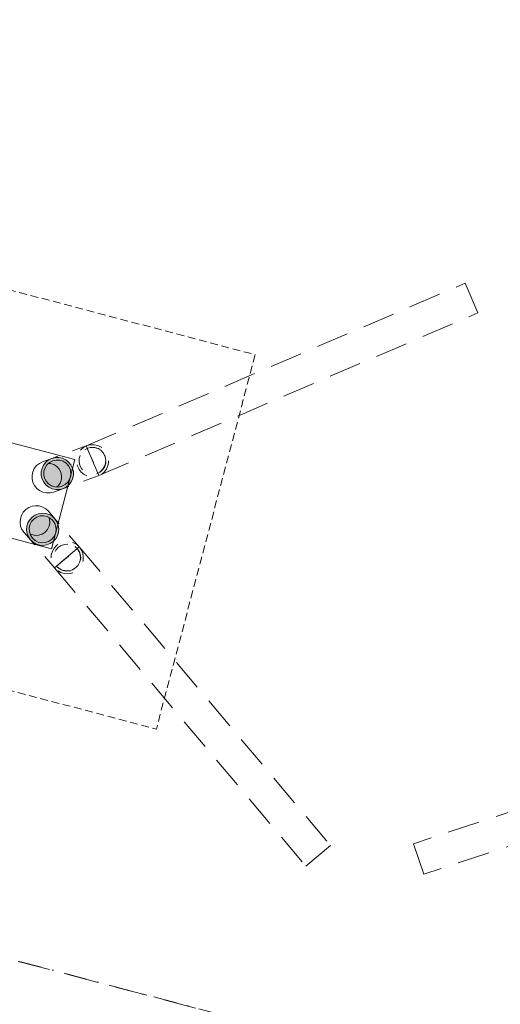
# Model space of a CAD drawing. Header units: millimetres. Extents: x -204291438 to 18864955, y -774833820 to 295284.
# Tile 20 of 87: x 72631 to 76355, y -5916 to 1712. Entities that reach past the tile are written whole.
import ezdxf

# ---------------------------------------------------------------- set-up
doc = ezdxf.new("R2010")
doc.units = ezdxf.units.MM
doc.header["$MEASUREMENT"] = 0
for name, pattern in [('Kropki i Kreski', [360, 180, -90, 0, -90]), ('Przerywana', [240, 120, -120]), ('Przerywana długa', [390, 250, -140]), ('Przerywana gęsta', [90, 60, -30])]:
    doc.linetypes.add(name, pattern=pattern)
for name, color, linetype in [('213-A Wymiarowanie wewnętrzne', 7, 'Continuous'), ('215-A Wymiarowanie wewnętrzne 1_50', 7, 'Continuous'), ('822-IST-Brama zachodnia belki', 7, 'Continuous'), ('822-IST-Brama zachodnia stropy', 7, 'Continuous'), ('822-IST-Brama zachodnia słupy', 7, 'Continuous')]:
    doc.layers.add(name, color=color, linetype=linetype)
doc.styles.add('STYL_AUTOMATYCZNY_4', font='arial.ttf')
doc.dimstyles.new('STYL_AUTOMATYCZNY__3', dxfattribs={"dimtxt": 64.999998, "dimasz": 47.5, "dimexe": 0.18, "dimexo": 0.0625, "dimgap": 0, "dimtad": 1, "dimdec": 1, "dimlfac": 0.1, "dimzin": 0, "dimdsep": 46, "dimtxsty": 'STYL_AUTOMATYCZNY_4', "dimblk": 'ARROWHEAD_11', "dimblk1": 'ARROWHEAD_11', "dimblk2": 'ARROWHEAD_11', "dimcen": 0.09, "dimclrd": 30, "dimclre": 30, "dimclrt": 30, "dimazin": 0, "dimtfac": 1, "dimtdec": 4, "dimtmove": 0, "dimatfit": 3, "dimfxl": 0, "dimtolj": 1, "dimtzin": 0, "dimarcsym": 0})

# ---------------------------------------------------------------- blocks, each defined once
blk = doc.blocks.new('Strop_61_3', base_point=(70789.1, -3018.1))
at = {"layer": '822-IST-Brama zachodnia stropy', "color": 254, "linetype": 'Przerywana gęsta', "lineweight": 0, "true_color": 0xcccccc, "flags": 128}
blk.add_lwpolyline([(70789.1, -3018.1), (73689.9, -3783.5), (74455.3, -882.8), (71554.6, -117.4)], close=True, dxfattribs=at)
blk = doc.blocks.new('Strop_69_3', base_point=(72185.4, -2204.9))
at = {"layer": '822-IST-Brama zachodnia stropy', "color": 254, "linetype": 'Continuous', "lineweight": 0, "true_color": 0xcccccc, "flags": 128}
blk.add_lwpolyline([(72185.4, -2204.9), (72876.7, -2387.3), (73059.1, -1696), (72367.8, -1513.6)], close=True, dxfattribs=at)
blk = doc.blocks.new('Słup_87_3', base_point=(72759, -2178.2))
at = {"layer": '822-IST-Brama zachodnia słupy', "linetype": 'Continuous', "lineweight": 0, "true_color": 0x666666}
h = blk.add_hatch(color=251, dxfattribs=at)
h.paths.add_polyline_path([(72903.5, -2154.3), (72883, -2135.3), (72858.7, -2121.3), (72831.9, -2113.1), (72804, -2111), (72776.3, -2115.2), (72750.3, -2125.4), (72727.2, -2141.2), (72708.2, -2161.8), (72694.2, -2186), (72686, -2212.8), (72683.9, -2240.7), (72688.2, -2268.4), (72698.4, -2294.5), (72714.2, -2317.6), (72734.8, -2336.6), (72759.1, -2350.6), (72785.8, -2358.8), (72813.8, -2360.9), (72841.4, -2356.7), (72867.5, -2346.5), (72890.6, -2330.7), (72909.6, -2310.1), (72923.6, -2285.9), (72931.8, -2259.1), (72933.8, -2231.2), (72929.6, -2203.5), (72919.3, -2177.4)])
h.paths.add_polyline_path([(72888.4, -2167.4), (72903.5, -2190.3), (72912.1, -2216.3), (72913.6, -2243.7), (72908.1, -2270.6), (72895.8, -2295.1), (72877.5, -2315.5), (72854.6, -2330.6), (72828.6, -2339.1), (72801.2, -2340.7), (72774.4, -2335.1), (72749.9, -2322.8), (72729.4, -2304.5), (72714.3, -2281.6), (72705.7, -2255.6), (72704.1, -2228.2), (72709.7, -2201.3), (72722, -2176.8), (72740.2, -2156.4), (72763.2, -2141.3), (72789.2, -2132.7), (72816.6, -2131.2), (72843.4, -2136.8), (72867.9, -2149.1)], flags=0)
blk.add_hatch(color=251, dxfattribs=at).paths.add_polyline_path([(72888.4, -2167.4), (72867.9, -2149.1), (72843.4, -2136.8), (72816.6, -2131.2), (72789.2, -2132.7), (72763.2, -2141.3), (72740.2, -2156.4), (72722, -2176.8), (72709.7, -2201.3), (72704.1, -2228.2), (72705.7, -2255.6), (72714.3, -2281.6), (72729.4, -2304.5), (72749.9, -2322.8), (72774.4, -2335.1), (72801.2, -2340.7), (72828.6, -2339.1), (72854.6, -2330.6), (72877.5, -2315.5), (72895.8, -2295.1), (72908.1, -2270.6), (72913.6, -2243.7), (72912.1, -2216.3), (72903.5, -2190.3)])
at = {"layer": '822-IST-Brama zachodnia słupy', "color": 254, "linetype": 'Continuous', "lineweight": 0, "true_color": 0xcccccc, "flags": 128}
for points in [[(72664.4, -2259.8), (72648.6, -2236.7), (72638.3, -2210.6), (72634.1, -2182.9), (72636.1, -2155), (72644.4, -2128.2), (72658.3, -2104), (72677.3, -2083.4), (72700.4, -2067.6), (72726.5, -2057.4), (72754.2, -2053.2), (72782.1, -2055.3), (72808.9, -2063.5), (72833.1, -2077.5), (72853.7, -2096.5)], [(72903.5, -2154.3), (72853.7, -2096.5)], [(72857.3, -2143.8), (72862.2, -2158.6), (72863.8, -2185.9), (72858.2, -2212.8), (72845.9, -2237.3), (72827.7, -2257.7), (72804.8, -2272.8), (72778.7, -2281.4), (72751.4, -2282.9), (72724.5, -2277.3), (72710.6, -2270.3)], [(72714.2, -2317.6), (72664.4, -2259.8)]]:
    blk.add_lwpolyline(points, dxfattribs=at)
for points in [[(72683.9, -2240.7), (72688.2, -2268.4), (72698.4, -2294.5), (72714.2, -2317.6), (72734.8, -2336.6), (72759.1, -2350.6), (72785.8, -2358.8), (72813.8, -2360.9), (72841.4, -2356.7), (72867.5, -2346.5), (72890.6, -2330.7), (72909.6, -2310.1), (72923.6, -2285.9), (72931.8, -2259.1), (72933.8, -2231.2), (72929.6, -2203.5), (72919.3, -2177.4), (72903.5, -2154.3), (72883, -2135.3), (72858.7, -2121.3), (72831.9, -2113.1), (72804, -2111), (72776.3, -2115.2), (72750.3, -2125.4), (72727.2, -2141.2), (72708.2, -2161.8), (72694.2, -2186), (72686, -2212.8)], [(72705.7, -2255.6), (72714.3, -2281.6), (72729.4, -2304.5), (72749.9, -2322.8), (72774.4, -2335.1), (72801.2, -2340.7), (72828.6, -2339.1), (72854.6, -2330.6), (72877.5, -2315.5), (72895.8, -2295.1), (72908.1, -2270.6), (72913.6, -2243.7), (72912.1, -2216.3), (72903.5, -2190.3), (72888.4, -2167.4), (72867.9, -2149.1), (72843.4, -2136.8), (72816.6, -2131.2), (72789.2, -2132.7), (72763.2, -2141.3), (72740.2, -2156.4), (72722, -2176.8), (72709.7, -2201.3), (72704.1, -2228.2)]]:
    blk.add_lwpolyline(points, close=True, dxfattribs=at)
at = {"layer": '822-IST-Brama zachodnia słupy', "color": 254, "linetype": 'Przerywana', "lineweight": 0, "true_color": 0xcccccc, "flags": 128}
for points in [[(73093.2, -2374.2), (72903.5, -2154.3)], [(72903.9, -2537.5), (72714.2, -2317.6)], [(72916.6, -2520.6), (73076.6, -2385.9)], [(73076.3, -2386.1), (73089.9, -2406.5)], [(73089.9, -2406.5), (73093.5, -2416.9), (73099.3, -2433.4)], [(73099.3, -2433.4), (73100.8, -2456.3), (73101.2, -2461.2)], [(73065.4, -2533.3), (73083.2, -2513.2)], [(73083.2, -2513.2), (73083.6, -2512.8)], [(73083.6, -2512.8), (73095.8, -2488.2)], [(73095.8, -2488.2), (73096, -2487.4)], [(73096, -2487.4), (73101.2, -2461.2)], [(72917.3, -2521.7), (72936.4, -2539.1)], [(72936.4, -2539.1), (72944.2, -2543.1), (72961.7, -2552.3)], [(72961.7, -2552.3), (72981.4, -2556.5)], [(72981.4, -2556.5), (72988.8, -2558.2)], [(72988.8, -2558.2), (73012.7, -2556.9)], [(73012.7, -2556.9), (73016.3, -2556.8)], [(73016.3, -2556.8), (73040.5, -2548.9)], [(73040.5, -2548.9), (73042.4, -2548.3)], [(73042.4, -2548.3), (73064.3, -2533.9)], [(73064.3, -2533.9), (73065.4, -2533.3)]]:
    blk.add_lwpolyline(points, dxfattribs=at)
for points in [[(73093.2, -2374.2), (73109, -2397.3), (73119.3, -2423.4), (73123.5, -2451.1), (73121.5, -2479), (73113.3, -2505.7), (73099.3, -2530), (73080.3, -2550.6), (73057.2, -2566.3), (73031.1, -2576.6), (73003.4, -2580.8), (72975.5, -2578.7), (72948.7, -2570.5), (72924.5, -2556.5), (72903.9, -2537.5), (72888.1, -2514.3), (72877.8, -2488.3), (72873.6, -2460.6), (72875.7, -2432.7), (72883.9, -2405.9), (72897.8, -2381.6), (72916.8, -2361.1), (72940, -2345.3), (72966, -2335.1), (72993.7, -2330.9), (73021.6, -2332.9), (73048.4, -2341.2), (73072.7, -2355.1)], [(73057.6, -2369), (73076.6, -2385.9), (73078.1, -2387.2), (73093.1, -2410.2), (73101.7, -2436.2), (73103.3, -2463.6), (73097.8, -2490.4), (73085.4, -2514.9), (73067.2, -2535.4), (73044.3, -2550.4), (73018.3, -2559), (72990.9, -2560.6), (72964, -2555), (72939.5, -2542.7), (72919.1, -2524.4), (72916.6, -2520.6), (72904, -2501.5), (72895.4, -2475.4), (72893.8, -2448.1), (72899.4, -2421.2), (72911.7, -2396.7), (72929.9, -2376.3), (72952.8, -2361.2), (72978.9, -2352.6), (73006.2, -2351.1), (73033.1, -2356.6)]]:
    blk.add_lwpolyline(points, close=True, dxfattribs=at)
blk = doc.blocks.new('Słup_90_3', base_point=(72850.9, -1830.1))
at = {"layer": '822-IST-Brama zachodnia słupy', "linetype": 'Continuous', "lineweight": 0, "true_color": 0x666666}
h = blk.add_hatch(color=251, dxfattribs=at)
h.paths.add_polyline_path([(72880.1, -1686.6), (72855, -1699), (72833.3, -1716.7), (72816, -1738.8), (72804.1, -1764.1), (72798.2, -1791.5), (72798.5, -1819.5), (72805, -1846.7), (72817.4, -1871.8), (72835.1, -1893.5), (72857.2, -1910.7), (72882.6, -1922.5), (72910, -1928.5), (72938, -1928.2), (72965.2, -1921.6), (72990.3, -1909.2), (73012, -1891.5), (73029.3, -1869.4), (73041.1, -1844.1), (73047.1, -1816.7), (73046.8, -1788.7), (73040.3, -1761.5), (73027.8, -1736.4), (73010.2, -1714.7), (72988.1, -1697.5), (72962.7, -1685.6), (72935.3, -1679.7), (72907.3, -1680)])
h.paths.add_polyline_path([(72886.9, -1705.4), (72913.7, -1699.5), (72941.1, -1700.7), (72967.2, -1709), (72990.3, -1723.7), (73008.8, -1744), (73021.4, -1768.3), (73027.3, -1795.1), (73026.1, -1822.5), (73017.8, -1848.6), (73003, -1871.7), (72982.8, -1890.2), (72958.4, -1902.8), (72931.6, -1908.7), (72904.2, -1907.5), (72878.1, -1899.2), (72855, -1884.4), (72836.5, -1864.2), (72823.8, -1839.9), (72818, -1813.1), (72819.2, -1785.7), (72827.5, -1759.6), (72842.3, -1736.5), (72862.5, -1718)], flags=0)
blk.add_hatch(color=251, dxfattribs=at).paths.add_polyline_path([(72886.9, -1705.4), (72862.5, -1718), (72842.3, -1736.5), (72827.5, -1759.6), (72819.2, -1785.7), (72818, -1813.1), (72823.8, -1839.9), (72836.5, -1864.2), (72855, -1884.4), (72878.1, -1899.2), (72904.2, -1907.5), (72931.6, -1908.7), (72958.4, -1902.8), (72982.8, -1890.2), (73003, -1871.7), (73017.8, -1848.6), (73026.1, -1822.5), (73027.3, -1795.1), (73021.4, -1768.3), (73008.8, -1744), (72990.3, -1723.7), (72967.2, -1709), (72941.1, -1700.7), (72913.7, -1699.5)])
at = {"layer": '822-IST-Brama zachodnia słupy', "color": 254, "linetype": 'Przerywana', "lineweight": 0, "true_color": 0xcccccc, "flags": 128}
for points in [[(73153.1, -1587.7), (72880.1, -1686.6)], [(73157.6, -1607.7), (73183, -1601.9)], [(73188, -1602.1), (73183, -1601.9)], [(73154.5, -1609.3), (73236.9, -1801.1)], [(73188, -1602.1), (73211.2, -1602.9)], [(73225.8, -1607.5), (73211.2, -1602.9)], [(73225.8, -1607.5), (73237.6, -1611)], [(73253.6, -1621.3), (73237.6, -1611)], [(73253.6, -1621.3), (73260.9, -1625.8)], [(73274.7, -1641), (73260.9, -1625.8)], [(73274.7, -1641), (73279.4, -1646)], [(73289.2, -1665), (73279.4, -1646)], [(73289.2, -1665), (73292, -1670.3)], [(73296.7, -1692.1), (73292, -1670.3)], [(73272.8, -1774), (73288, -1750.7)], [(73288, -1750.7), (73288.1, -1750.3)], [(73288.1, -1750.3), (73296.6, -1724.5)], [(73296.6, -1724.5), (73296.7, -1720.9)], [(73296.7, -1692.1), (73297.9, -1697.1)], [(73296.7, -1720.9), (73297.9, -1697.1)], [(73238.2, -1822.7), (72965.2, -1921.6)], [(73236.6, -1800.4), (73251.5, -1792.8)], [(73251.5, -1792.8), (73262.9, -1782.7), (73272.8, -1774)]]:
    blk.add_lwpolyline(points, dxfattribs=at)
for points in [[(73153.1, -1587.7), (73180.4, -1581.1), (73208.4, -1580.8), (73235.7, -1586.8), (73261.1, -1598.6), (73283.2, -1615.8), (73300.9, -1637.5), (73313.3, -1662.6), (73319.8, -1689.8), (73320.1, -1717.8), (73314.2, -1745.2), (73302.3, -1770.5), (73285.1, -1792.6), (73263.3, -1810.3), (73238.2, -1822.7), (73211, -1829.3), (73183, -1829.6), (73155.6, -1823.7), (73130.3, -1811.8), (73108.2, -1794.6), (73090.5, -1772.9), (73078.1, -1747.8), (73071.5, -1720.6), (73071.2, -1692.6), (73077.2, -1665.2), (73089.1, -1639.9), (73106.3, -1617.8), (73128, -1600.1)], [(73135.6, -1619.1), (73154.5, -1609.3), (73159.9, -1606.5), (73186.7, -1600.6), (73214.1, -1601.8), (73240.3, -1610.1), (73263.4, -1624.9), (73281.9, -1645.1), (73294.5, -1669.4), (73300.4, -1696.2), (73299.1, -1723.6), (73290.8, -1749.7), (73276, -1772.8), (73255.8, -1791.3), (73236.9, -1801.1), (73231.4, -1803.9), (73204.6, -1809.8), (73177.2, -1808.6), (73151.1, -1800.3), (73128, -1785.6), (73109.5, -1765.3), (73096.9, -1741), (73091, -1714.2), (73092.2, -1686.8), (73100.5, -1660.7), (73115.3, -1637.6)]]:
    blk.add_lwpolyline(points, close=True, dxfattribs=at)
at = {"layer": '822-IST-Brama zachodnia słupy', "color": 254, "linetype": 'Continuous', "lineweight": 0, "true_color": 0xcccccc, "flags": 128}
for points in [[(72893.5, -1947.6), (72866.2, -1954.1), (72838.2, -1954.5), (72810.8, -1948.5), (72785.5, -1936.7), (72763.4, -1919.5), (72745.7, -1897.8), (72733.3, -1872.7), (72726.7, -1845.5), (72726.4, -1817.5), (72732.4, -1790.1), (72744.3, -1764.8), (72761.5, -1742.7), (72783.2, -1725), (72808.3, -1712.5)], [(72880.1, -1686.6), (72808.3, -1712.5)], [(72853.8, -1726), (72869.3, -1726.7), (72895.5, -1735), (72918.6, -1749.7), (72937.1, -1770), (72949.7, -1794.3), (72955.6, -1821.1), (72954.3, -1848.4), (72946, -1874.6), (72931.3, -1897.7), (72919.8, -1908.2)], [(72965.2, -1921.6), (72893.5, -1947.6)]]:
    blk.add_lwpolyline(points, dxfattribs=at)
for points in [[(72798.2, -1791.5), (72798.5, -1819.5), (72805, -1846.7), (72817.4, -1871.8), (72835.1, -1893.5), (72857.2, -1910.7), (72882.6, -1922.5), (72910, -1928.5), (72938, -1928.2), (72965.2, -1921.6), (72990.3, -1909.2), (73012, -1891.5), (73029.3, -1869.4), (73041.1, -1844.1), (73047.1, -1816.7), (73046.8, -1788.7), (73040.3, -1761.5), (73027.8, -1736.4), (73010.2, -1714.7), (72988.1, -1697.5), (72962.7, -1685.6), (72935.3, -1679.7), (72907.3, -1680), (72880.1, -1686.6), (72855, -1699), (72833.3, -1716.7), (72816, -1738.8), (72804.1, -1764.1)], [(72818, -1813.1), (72823.8, -1839.9), (72836.5, -1864.2), (72855, -1884.4), (72878.1, -1899.2), (72904.2, -1907.5), (72931.6, -1908.7), (72958.4, -1902.8), (72982.8, -1890.2), (73003, -1871.7), (73017.8, -1848.6), (73026.1, -1822.5), (73027.3, -1795.1), (73021.4, -1768.3), (73008.8, -1744), (72990.3, -1723.7), (72967.2, -1709), (72941.1, -1700.7), (72913.7, -1699.5), (72886.9, -1705.4), (72862.5, -1718), (72842.3, -1736.5), (72827.5, -1759.6), (72819.2, -1785.7)]]:
    blk.add_lwpolyline(points, close=True, dxfattribs=at)
blk = doc.blocks.new('Belka_41_3', base_point=(72996.4, -2453.4))
at = {"layer": '822-IST-Brama zachodnia belki', "color": 254, "linetype": 'Przerywana długa', "lineweight": 0, "true_color": 0xcccccc}
for p, q in [((72900.8, -2533.9), (73092.1, -2372.9)), ((73092.1, -2372.9), (75039.8, -4686.1)), ((72900.8, -2533.9), (74848.5, -4847.1)), ((74848.5, -4847.1), (75039.8, -4686.1))]:
    blk.add_line(p, q, dxfattribs=at)
blk = doc.blocks.new('Belka_42_3', base_point=(73195.7, -1705.2))
at = {"layer": '822-IST-Brama zachodnia belki', "color": 254, "linetype": 'Przerywana długa', "lineweight": 0, "true_color": 0xcccccc}
for p, q in [((73146.4, -1590.3), (76081.9, -329.7)), ((76180.6, -559.4), (76081.9, -329.7)), ((73245, -1820.1), (76180.6, -559.4)), ((73245, -1820.1), (73146.4, -1590.3))]:
    blk.add_line(p, q, dxfattribs=at)
blk = doc.blocks.new('Belka_44_3', base_point=(78449.5, -3889.8))
at = {"layer": '822-IST-Brama zachodnia belki', "color": 254, "linetype": 'Przerywana długa', "lineweight": 0, "true_color": 0xcccccc}
for p, q in [((78410.3, -3771.1), (75682.9, -4671.7)), ((78410.3, -3771.1), (78488.7, -4008.4)), ((78488.7, -4008.4), (75761.3, -4909.1)), ((75682.9, -4671.7), (75761.3, -4909.1))]:
    blk.add_line(p, q, dxfattribs=at)
blk = doc.blocks.new('Belka_729_3', base_point=(81157.1, -7834.6))
at = {"layer": '822-IST-Brama zachodnia belki', "color": 254, "linetype": 'Kropki i Kreski', "lineweight": 0, "true_color": 0xcccccc}
blk.add_line((81157.1, -7834.6), (68565, -4511.9), dxfattribs=at)
at = {"layer": '822-IST-Brama zachodnia belki', "color": 254, "linetype": 'Przerywana długa', "lineweight": 0, "true_color": 0xcccccc}
blk.add_line((81156.6, -7836.5), (68792.7, -4574), dxfattribs=at)
blk = doc.blocks.new('*D5629')
at = {"layer": '213-A Wymiarowanie wewnętrzne', "linetype": 'Continuous', "lineweight": 200}
for points in [[(146339.1, 12350), (146340, 12345.2), (146342.7, 12341.1), (146346.8, 12338.4), (146351.6, 12337.5), (146356.3, 12338.4), (146360.4, 12341.1), (146363.1, 12345.2), (146364.1, 12350), (146363.1, 12354.8), (146360.4, 12358.8), (146356.3, 12361.5), (146351.6, 12362.5), (146346.8, 12361.5), (146342.7, 12358.8), (146340, 12354.8)], [(142371.6, -2685.4), (142372.6, -2690.2), (142375.3, -2694.2), (142379.3, -2696.9), (142384.1, -2697.9), (142388.9, -2696.9), (142392.9, -2694.2), (142395.7, -2690.2), (142396.6, -2685.4), (142395.7, -2680.6), (142392.9, -2676.5), (142388.9, -2673.8), (142384.1, -2672.9), (142379.3, -2673.8), (142375.3, -2676.5), (142372.6, -2680.6)]]:
    blk.add_hatch(color=30, dxfattribs=at).paths.add_polyline_path(points)
at = {"layer": '213-A Wymiarowanie wewnętrzne', "color": 30, "linetype": 'Continuous', "lineweight": 0}
for p, q in [((146306.2, 12361.9), (146339.5, 12353.2)), ((146348.4, 12337.9), (142387.3, -2673.3)), ((142338.8, -2673.4), (142372, -2682.2)), ((142380.9, -2697.5), (142377.7, -2709.6)), ((142396.2, -2688.6), (142429.4, -2697.3))]:
    blk.add_line(p, q, dxfattribs=at)
blk.add_circle((142384.1, -2685.4), 12.5, dxfattribs=at)
at = {"layer": '213-A Wymiarowanie wewnętrzne', "color": 30, "lineweight": 200, "insert": (144326.8, 4727.8), "char_height": 65, "attachment_point": 7, "rotation": 75.21803, "style": 'STYL_AUTOMATYCZNY_4'}
blk.add_mtext('\\A1;{\\pql;\\fArial|b0|i0|c238|p0;\\W1.000000;1\xa0555}', dxfattribs=at)
blk = doc.blocks.new('ARROWHEAD_11')
at = {"color": 0, "linetype": 'Continuous', "lineweight": 0}
blk.add_line((0, 0), (-1, 0), dxfattribs=at)
at = {"color": 0, "linetype": 'Continuous', "lineweight": 0, "const_width": 0.25, "flags": 128}
blk.add_lwpolyline([(-0.125, 0, 1), (0.125, 0, 1)], format="xyb", close=True, dxfattribs=at)
blk = doc.blocks.new('*D6054')
at = {"layer": '213-A Wymiarowanie wewnętrzne', "linetype": 'Continuous', "lineweight": 200}
for points in [[(163325.4, -7687.1), (163326.3, -7691.9), (163329.1, -7695.9), (163333.1, -7698.7), (163337.9, -7699.6), (163342.7, -7698.7), (163346.7, -7695.9), (163349.4, -7691.9), (163350.4, -7687.1), (163349.4, -7682.3), (163346.7, -7678.3), (163342.7, -7675.6), (163337.9, -7674.6), (163333.1, -7675.6), (163329.1, -7678.3), (163326.3, -7682.3)], [(165186.7, -8178.3), (165187.6, -8183), (165190.3, -8187.1), (165194.4, -8189.8), (165199.2, -8190.8), (165204, -8189.8), (165208, -8187.1), (165210.7, -8183), (165211.7, -8178.3), (165210.7, -8173.5), (165208, -8169.4), (165204, -8166.7), (165199.2, -8165.8), (165194.4, -8166.7), (165190.3, -8169.4), (165187.6, -8173.5)]]:
    blk.add_hatch(color=30, dxfattribs=at).paths.add_polyline_path(points)
at = {"layer": '213-A Wymiarowanie wewnętrzne', "color": 30, "linetype": 'Continuous', "lineweight": 0}
for p, q in [((163334.7, -7699.2), (163325.9, -7732.4)), ((163349.8, -7641.8), (163341.1, -7675)), ((165187.1, -8175.1), (163350, -7690.3)), ((165211.1, -8132.9), (165202.4, -8166.2))]:
    blk.add_line(p, q, dxfattribs=at)
for centre in [(163337.9, -7687.1), (165199.2, -8178.3)]:
    blk.add_circle(centre, 12.5, dxfattribs=at)
at = {"layer": '213-A Wymiarowanie wewnętrzne', "color": 30, "lineweight": 200, "insert": (164164, -7891.6), "char_height": 65, "attachment_point": 7, "rotation": 345.21803, "style": 'STYL_AUTOMATYCZNY_4'}
blk.add_mtext('\\A1;{\\pql;\\fArial|b0|i0|c238|p0;\\W1.000000;192,5}', dxfattribs=at)
blk = doc.blocks.new('*D6369')
at = {"layer": '213-A Wymiarowanie wewnętrzne', "linetype": 'Continuous', "lineweight": 200}
for points in [[(146339.1, 12350), (146340, 12345.2), (146342.7, 12341.1), (146346.8, 12338.4), (146351.6, 12337.5), (146356.3, 12338.4), (146360.4, 12341.1), (146363.1, 12345.2), (146364.1, 12350), (146363.1, 12354.8), (146360.4, 12358.8), (146356.3, 12361.5), (146351.6, 12362.5), (146346.8, 12361.5), (146342.7, 12358.8), (146340, 12354.8)], [(142371.6, -2685.4), (142372.6, -2690.2), (142375.3, -2694.2), (142379.3, -2696.9), (142384.1, -2697.9), (142388.9, -2696.9), (142392.9, -2694.2), (142395.7, -2690.2), (142396.6, -2685.4), (142395.7, -2680.6), (142392.9, -2676.5), (142388.9, -2673.8), (142384.1, -2672.9), (142379.3, -2673.8), (142375.3, -2676.5), (142372.6, -2680.6)]]:
    blk.add_hatch(color=30, dxfattribs=at).paths.add_polyline_path(points)
at = {"layer": '213-A Wymiarowanie wewnętrzne', "color": 30, "linetype": 'Continuous', "lineweight": 0}
for p, q in [((146306.2, 12361.9), (146339.5, 12353.2)), ((146348.4, 12337.9), (142387.3, -2673.3)), ((142338.8, -2673.4), (142372, -2682.2)), ((142380.9, -2697.5), (142377.7, -2709.6)), ((142396.2, -2688.6), (142429.4, -2697.3))]:
    blk.add_line(p, q, dxfattribs=at)
blk.add_circle((142384.1, -2685.4), 12.5, dxfattribs=at)
at = {"layer": '213-A Wymiarowanie wewnętrzne', "color": 30, "lineweight": 200, "insert": (144326.8, 4727.8), "char_height": 65, "attachment_point": 7, "rotation": 75.21803, "style": 'STYL_AUTOMATYCZNY_4'}
blk.add_mtext('\\A1;{\\pql;\\fArial|b0|i0|c238|p0;\\W1.000000;1\xa0555}', dxfattribs=at)
blk = doc.blocks.new('*D6755')
at = {"layer": '215-A Wymiarowanie wewnętrzne 1_50', "linetype": 'Continuous', "lineweight": 200}
for points in [[(163893.3, -5535.1), (163894.2, -5539.9), (163896.9, -5543.9), (163901, -5546.6), (163905.8, -5547.6), (163910.5, -5546.6), (163914.6, -5543.9), (163917.3, -5539.9), (163918.3, -5535.1), (163917.3, -5530.3), (163914.6, -5526.2), (163910.5, -5523.5), (163905.8, -5522.6), (163901, -5523.5), (163896.9, -5526.2), (163894.2, -5530.3)], [(165754.5, -6026.2), (165755.5, -6031), (165758.2, -6035.1), (165762.3, -6037.8), (165767, -6038.7), (165771.8, -6037.8), (165775.9, -6035.1), (165778.6, -6031), (165779.5, -6026.2), (165778.6, -6021.4), (165775.9, -6017.4), (165771.8, -6014.7), (165767, -6013.7), (165762.3, -6014.7), (165758.2, -6017.4), (165755.5, -6021.4)]]:
    blk.add_hatch(color=30, dxfattribs=at).paths.add_polyline_path(points)
at = {"layer": '215-A Wymiarowanie wewnętrzne 1_50', "color": 30, "linetype": 'Continuous', "lineweight": 0}
for p, q in [((163917.7, -5489.7), (163908.9, -5523)), ((163893.7, -5531.9), (163881.6, -5528.7)), ((163902.6, -5547.2), (163893.8, -5580.4)), ((165755, -6023), (163917.8, -5538.3)), ((165779, -5980.9), (165770.2, -6014.1)), ((165763.9, -6038.3), (165755.1, -6071.5))]:
    blk.add_line(p, q, dxfattribs=at)
for centre in [(163905.8, -5535.1), (165767, -6026.2)]:
    blk.add_circle(centre, 12.5, dxfattribs=at)
at = {"layer": '215-A Wymiarowanie wewnętrzne 1_50', "color": 30, "lineweight": 200, "insert": (164731.9, -5739.6), "char_height": 65, "attachment_point": 7, "rotation": 345.21803, "style": 'STYL_AUTOMATYCZNY_4'}
blk.add_mtext('\\A1;{\\pql;\\fArial|b0|i0|c238|p0;\\W1.000000;192,5}', dxfattribs=at)

msp = doc.modelspace()

# ---------------------------------------------------------------- block references
at = {"layer": '822-IST-Brama zachodnia belki', "color": 254, "lineweight": 0, "true_color": 0xcccccc}
for name, p in [('Belka_729_3', (81157.09, -7834.6)), ('Belka_42_3', (73195.68, -1705.21)), ('Belka_41_3', (72996.44, -2453.37)), ('Belka_44_3', (78449.54, -3889.75))]:
    msp.add_blockref(name, p, dxfattribs=at)
at = {"layer": '822-IST-Brama zachodnia stropy', "color": 254, "linetype": 'Przerywana gęsta', "lineweight": 0, "true_color": 0xcccccc}
msp.add_blockref('Strop_61_3', (70789.15, -3018.1), dxfattribs=at)
at = {"layer": '822-IST-Brama zachodnia stropy', "color": 254, "linetype": 'Continuous', "lineweight": 0, "true_color": 0xcccccc}
msp.add_blockref('Strop_69_3', (72185.35, -2204.9), dxfattribs=at)
at = {"layer": '822-IST-Brama zachodnia słupy', "color": 254, "lineweight": 0, "true_color": 0xcccccc}
for name, p in [('Słup_90_3', (72850.89, -1830.08)), ('Słup_87_3', (72759.04, -2178.16))]:
    msp.add_blockref(name, p, dxfattribs=at)

# ---------------------------------------------------------------- dimensions: what is measured, and where the dimension line sits
at = {"layer": '213-A Wymiarowanie wewnętrzne', "color": 30, "linetype": 'Continuous', "lineweight": 200}
for base, p1, p2, angle, picture, middle, turn in [((142384.1, -2685.39), (51809.1, 37297.33), (47938.32, 22236.47), 255.218034, '*D5629', (144323.82, 4843.87), 75.218034), ((142384.1, -2685.39), (51809.1, 37297.33), (47938.32, 22236.47), 255.218034, '*D6369', (144323.82, 4843.87), 75.218034), ((163337.89, -7687.1), (-12612716.43, -48432356.49), (164489.85, -3321.53), 165.218034, '*D6054', (164277.57, -7888.01), 345.218034)]:
    dim = msp.add_linear_dim(base=base, p1=p1, p2=p2, angle=angle, dimstyle='STYL_AUTOMATYCZNY__3', dxfattribs=at)
    dim.commit()
    dim.dimension.update_dxf_attribs({"geometry": picture, "text_midpoint": middle, "dimtype": 160, "text_rotation": turn})
at = {"layer": '215-A Wymiarowanie wewnętrzne 1_50', "color": 30, "linetype": 'Continuous', "lineweight": 200}
dim = msp.add_linear_dim(base=(163905.76, -5535.07), p1=(-12612716.43, -48432356.49), p2=(164489.85, -3321.53), angle=165.218034, dimstyle='STYL_AUTOMATYCZNY__3', dxfattribs=at)
dim.commit()
dim.dimension.update_dxf_attribs({"geometry": '*D6755', "text_midpoint": (164845.44, -5735.98), "dimtype": 160, "text_rotation": 345.218034})

doc.saveas('drawing.dxf')
